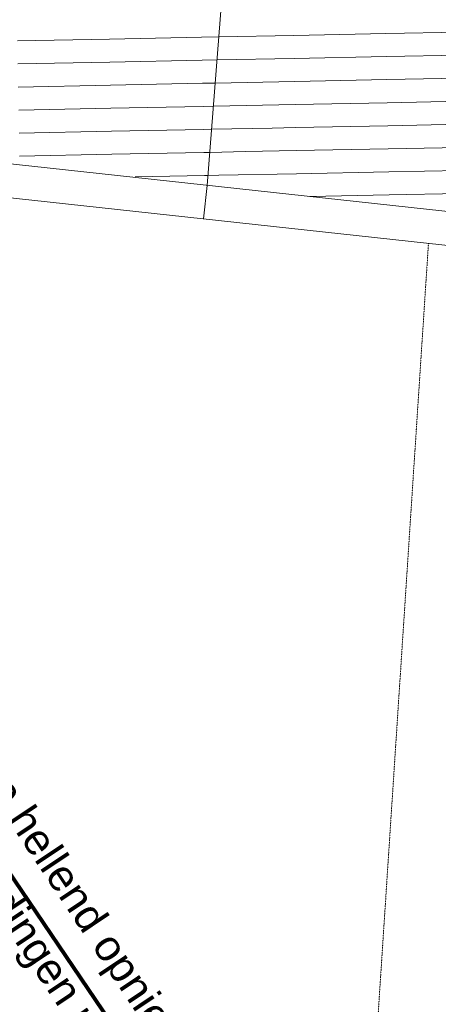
# Model space of a CAD drawing. Header units: millimetres. Extents: x -90830 to 24172, y -102460 to 73669.
# Tile 103 of 198: x -29857 to -27131, y 9297 to 15702. Entities that reach past the tile are written whole.
import ezdxf

# ---------------------------------------------------------------- set-up
doc = ezdxf.new("R2010")
doc.units = ezdxf.units.MM
doc.linetypes.add('GETRENNT2_S6', pattern=[0.012, 0.007, -0.001, 0.001, -0.001, 0.001, -0.001])
for name, color, linetype, lineweight in [('Algemeen', 253, 'Continuous', 9), ('Algemeen01', 253, 'Continuous', 80), ('D21-BUITENWANDEN', 253, 'Continuous', 9), ('Standard', 253, 'Continuous', 9), ('V36-HOOGTELIJN1500', 253, 'GETRENNT2_S6', 9)]:
    doc.layers.add(name, color=color, linetype=linetype, lineweight=lineweight)
doc.styles.add('ARIAL', font='arial.ttf')

msp = doc.modelspace()

# ---------------------------------------------------------------- linework, layer by layer
at = {"layer": 'Algemeen01'}
msp.add_line((-33154.5, 14908.4), (-24844.8, 2670.4), dxfattribs=at)
at = {"layer": 'D21-BUITENWANDEN'}
for p, q in [((-23838.4, 14103.2), (-33432.1, 15144.5)), ((-23173.7, 13809.7), (-33455.8, 14925.8)), ((-28635.2, 14623.9), (-28659, 14405.2))]:
    msp.add_line(p, q, dxfattribs=at)
at = {"layer": 'Standard'}
for p, q in [((-27578.5, 28106.4), (-28635.2, 14623.9)), ((-29272, 15575.6), (-29871.9, 15563.6)), ((-28672.1, 15587.7), (-29272, 15575.6)), ((-28559.5, 15589.9), (-28672.1, 15587.7)), ((-28072.3, 15599.7), (-28559.5, 15589.9)), ((-27472.4, 15611.8), (-28072.3, 15599.7)), ((-26872.5, 15623.8), (-27472.4, 15611.8)), ((-28669.1, 15437.7), (-29269, 15425.7)), ((-28571.3, 15439.7), (-28669.1, 15437.7)), ((-28069.3, 15449.7), (-28571.3, 15439.7)), ((-27469.4, 15461.8), (-28069.3, 15449.7)), ((-26869.5, 15473.8), (-27469.4, 15461.8)), ((-29269, 15425.7), (-29868.9, 15413.6)), ((-27466.4, 15311.8), (-28066.2, 15299.8)), ((-26866.5, 15323.9), (-27466.4, 15311.8)), ((-29266, 15275.7), (-29865.9, 15263.6)), ((-28666.1, 15287.7), (-29266, 15275.7)), ((-28583.1, 15289.4), (-28666.1, 15287.7)), ((-28066.2, 15299.8), (-28583.1, 15289.4)), ((-29263, 15125.7), (-29862.9, 15113.7)), ((-28663.1, 15137.8), (-29263, 15125.7)), ((-28594.9, 15139.1), (-28663.1, 15137.8)), ((-28063.2, 15149.8), (-28594.9, 15139.1)), ((-27463.4, 15161.8), (-28063.2, 15149.8)), ((-26863.5, 15173.9), (-27463.4, 15161.8)), ((-28660.1, 14987.8), (-29260, 14975.7)), ((-28606.6, 14988.9), (-28660.1, 14987.8)), ((-28212.4, 14996.8), (-28606.6, 14988.9)), ((-28060.2, 14999.8), (-28212.4, 14996.8)), ((-27460.3, 15011.9), (-28060.2, 14999.8)), ((-26860.5, 15023.9), (-27460.3, 15011.9)), ((-29260, 14975.7), (-29859.9, 14963.7)), ((-27457.3, 14861.9), (-28057.2, 14849.9)), ((-26857.5, 14873.9), (-27457.3, 14861.9)), ((-29257, 14825.8), (-29856.9, 14813.7)), ((-28657.1, 14837.8), (-29257, 14825.8)), ((-28618.4, 14838.6), (-28657.1, 14837.8)), ((-28386.5, 14843.2), (-28618.4, 14838.6)), ((-28057.2, 14849.9), (-28386.5, 14843.2)), ((-28654.1, 14687.8), (-29104.6, 14678.8)), ((-28630.2, 14688.3), (-28654.1, 14687.8)), ((-28560.6, 14689.7), (-28630.2, 14688.3)), ((-28054.2, 14699.9), (-28560.6, 14689.7)), ((-27454.3, 14711.9), (-28054.2, 14699.9)), ((-26854.4, 14724), (-27454.3, 14711.9)), ((-27451.3, 14562), (-27968.8, 14551.6)), ((-26851.4, 14574), (-27451.3, 14562))]:
    msp.add_line(p, q, dxfattribs=at)
at = {"layer": 'V36-HOOGTELIJN1500'}
msp.add_line((-27195.4, 14246.3), (-27938.2, 2872.4), dxfattribs=at)

# ---------------------------------------------------------------- texts
at = {"layer": 'Algemeen', "char_height": 200, "attachment_point": 7, "rotation": 303.69894, "style": 'ARIAL'}
for s, insert, width in [('\\W1.01;gehele\\~kap\\~hellend\\~opnieuw\\~isoleren', (-30800, 11682), 4654.106), ('\\W1.00;tusssen\\~de\\~gordingen\\~met\\~120mm\\~Isover\\~Rollisol+', (-31132.8, 11460), 6333.599)]:
    msp.add_mtext(s, dxfattribs=dict(at, insert=insert, width=width))

doc.saveas('drawing.dxf')
